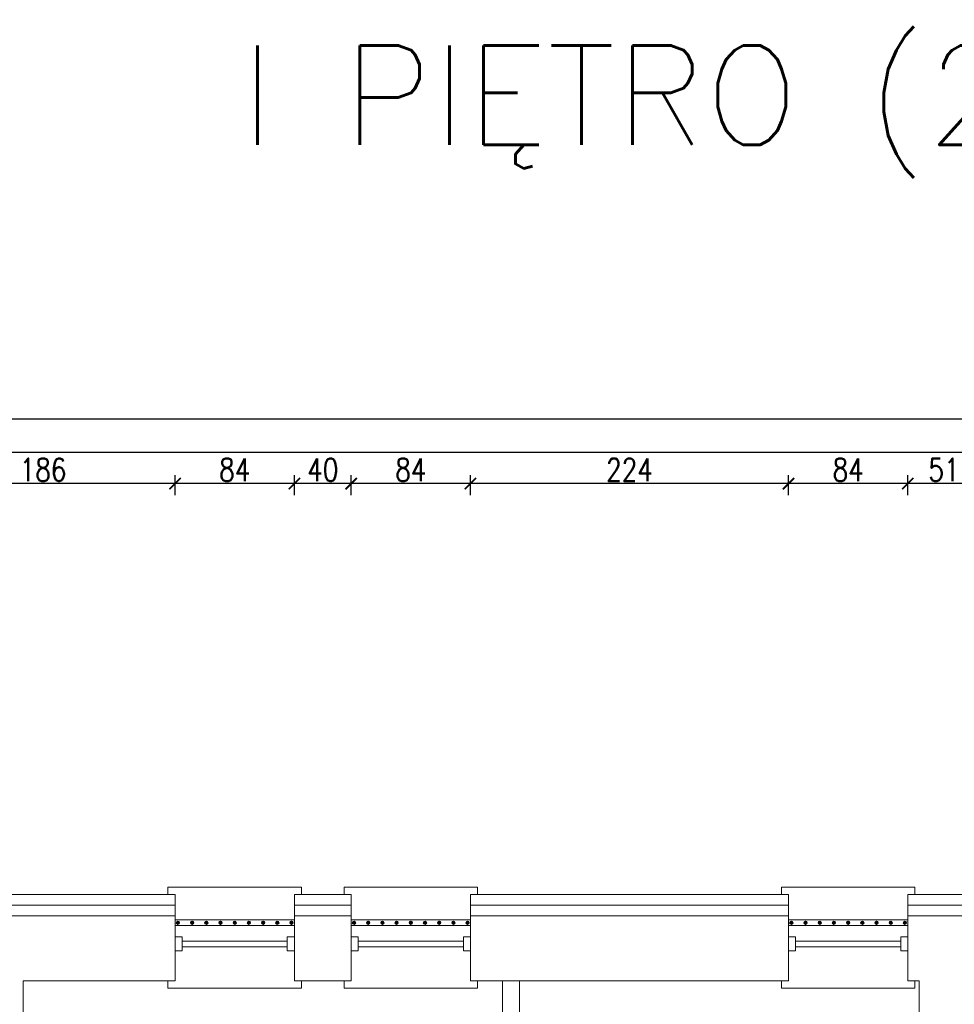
# Model space of a CAD drawing. Header units: millimetres. Extents: x 6354466 to 6508314, y -1889048 to -1342748.
# Tile 93 of 134: x 6398871 to 6405453, y -1649588 to -1642653. Entities that reach past the tile are written whole.
import ezdxf
from ezdxf.enums import TextEntityAlignment as Align

# ---------------------------------------------------------------- set-up
doc = ezdxf.new("R2010")
doc.units = ezdxf.units.MM
doc.header["$PDMODE"] = 3
doc.header["$PDSIZE"] = 10
for name, color, linetype, lineweight in [('drzwi istn', 163, 'Continuous', 5), ('L-2', 167, 'Continuous', 13), ('L-3', 10, 'Continuous', 18), ('L-5', 152, 'Continuous', 9), ('L-DIM', 252, 'Continuous', 5), ('L-ISTNIEJĄCE BUDYNKI', 167, 'Continuous', 5)]:
    doc.layers.add(name, color=color, linetype=linetype, lineweight=lineweight)
doc.layers.add('L-9', color=11, linetype='Continuous', plot=False)
doc.styles.add('160', font='simplex.shx', dxfattribs={"width": 0.8, "height": 160})
doc.styles.add('SIM-DIM', font='simplex.shx', dxfattribs={"width": 0.7, "bigfont": 'cdmbigpl.shx'})
doc.linetypes.add('BATTING', pattern='A,0.00254,-2.54,[134,ltypeshp.shx,S=2.54,R=0,X=-2.54,Y=0],-5.08,[134,ltypeshp.shx,S=2.54,R=180,X=2.54,Y=0],-2.54', length=10.16254)
doc.dimstyles.new('160', dxfattribs={"dimtxt": 160, "dimasz": 80, "dimexe": 60, "dimexo": 3, "dimgap": 18, "dimtad": 1, "dimdec": 0, "dimlfac": 0.1, "dimrnd": 1, "dimtxsty": '160', "dimblk": 'ARCHTICK', "dimcen": 2.5, "dimdle": 30, "dimadec": 0, "dimazin": 0, "dimtfac": 1, "dimtdec": 0, "dimtix": 1, "dimtmove": 2, "dimatfit": 0, "dimldrblk": 'NONE', "dimfxl": 0, "dimarcsym": 0})

# ---------------------------------------------------------------- blocks, each defined once
blk = doc.blocks.new('*U23')
for p, q in [((-5, 0), (-5, -5)), ((5, -5), (5, 0)), ((-5, -5), (5, -5)), ((-2, -5), (-2, -79)), ((2, -5), (2, -79)), ((-5, -84), (-5, -79)), ((-5, -79), (5, -79)), ((5, -79), (5, -84))]:
    blk.add_line(p, q)
blk = doc.blocks.new('_ArchTick')
at = {"color": 0, "linetype": 'ByBlock', "const_width": 0.15}
blk.add_lwpolyline([(-0.5, -0.5), (0.5, 0.5)], dxfattribs=at)
blk = doc.blocks.new('*D209')
at = {"layer": 'Defpoints', "color": 0, "transparency": 16777216}
for p in [(6405125.3, -1645920.8), (6405125.3, -1648813.4), (6405635.3, -1648813.4)]:
    blk.add_point(p, dxfattribs=at)
at = {"layer": 'L-DIM', "color": 0, "lineweight": -2, "ltscale": 10, "transparency": 16777216}
for p, q in [((6405125.3, -1646000.8), (6405125.3, -1645860.8)), ((6405635.3, -1646000.8), (6405635.3, -1645860.8)), ((6405665.3, -1645920.8), (6405095.3, -1645920.8))]:
    blk.add_line(p, q, dxfattribs=at)
at = {"layer": 'L-DIM', "color": 0, "linetype": 'ByBlock', "lineweight": -2, "transparency": 16777216, "xscale": 80, "yscale": 80, "zscale": 80, "rotation": 180}
blk.add_blockref('_ArchTick', (6405125.3, -1645920.8), dxfattribs=at)
at = {"layer": 'L-DIM', "color": 0, "linetype": 'ByBlock', "lineweight": -2, "transparency": 16777216, "xscale": 80, "yscale": 80, "zscale": 80}
blk.add_blockref('_ArchTick', (6405635.3, -1645920.8), dxfattribs=at)
at = {"layer": 'L-DIM', "color": 0, "ltscale": 10, "transparency": 16777216, "insert": (6405380.3, -1645822.8), "char_height": 160, "attachment_point": 5, "style": '160'}
blk.add_mtext('51', dxfattribs=at)
blk = doc.blocks.new('_None')
blk = doc.blocks.new('*D210')
at = {"layer": 'Defpoints', "color": 0, "transparency": 16777216}
for p in [(6404285.3, -1645920.8), (6404285.3, -1648813.4), (6405125.3, -1648813.4)]:
    blk.add_point(p, dxfattribs=at)
at = {"layer": 'L-DIM', "color": 0, "lineweight": -2, "ltscale": 10, "transparency": 16777216}
for p, q in [((6404285.3, -1646000.8), (6404285.3, -1645860.8)), ((6405125.3, -1646000.8), (6405125.3, -1645860.8)), ((6405155.3, -1645920.8), (6404255.3, -1645920.8))]:
    blk.add_line(p, q, dxfattribs=at)
at = {"layer": 'L-DIM', "color": 0, "linetype": 'ByBlock', "lineweight": -2, "transparency": 16777216, "xscale": 80, "yscale": 80, "zscale": 80, "rotation": 180}
blk.add_blockref('_ArchTick', (6404285.3, -1645920.8), dxfattribs=at)
at = {"layer": 'L-DIM', "color": 0, "linetype": 'ByBlock', "lineweight": -2, "transparency": 16777216, "xscale": 80, "yscale": 80, "zscale": 80}
blk.add_blockref('_ArchTick', (6405125.3, -1645920.8), dxfattribs=at)
at = {"layer": 'L-DIM', "color": 0, "ltscale": 10, "transparency": 16777216, "insert": (6404705.3, -1645822.8), "char_height": 160, "attachment_point": 5, "style": '160'}
blk.add_mtext('84', dxfattribs=at)
blk = doc.blocks.new('*D211')
at = {"layer": 'Defpoints', "color": 0, "transparency": 16777216}
for p in [(6402045.3, -1645920.8), (6402045.3, -1648813.4), (6404285.3, -1648813.4)]:
    blk.add_point(p, dxfattribs=at)
at = {"layer": 'L-DIM', "color": 0, "lineweight": -2, "ltscale": 10, "transparency": 16777216}
for p, q in [((6402045.3, -1646000.8), (6402045.3, -1645860.8)), ((6404285.3, -1646000.8), (6404285.3, -1645860.8)), ((6404315.3, -1645920.8), (6402015.3, -1645920.8))]:
    blk.add_line(p, q, dxfattribs=at)
at = {"layer": 'L-DIM', "color": 0, "linetype": 'ByBlock', "lineweight": -2, "transparency": 16777216, "xscale": 80, "yscale": 80, "zscale": 80, "rotation": 180}
blk.add_blockref('_ArchTick', (6402045.3, -1645920.8), dxfattribs=at)
at = {"layer": 'L-DIM', "color": 0, "linetype": 'ByBlock', "lineweight": -2, "transparency": 16777216, "xscale": 80, "yscale": 80, "zscale": 80}
blk.add_blockref('_ArchTick', (6404285.3, -1645920.8), dxfattribs=at)
at = {"layer": 'L-DIM', "color": 0, "ltscale": 10, "transparency": 16777216, "insert": (6403165.3, -1645822.8), "char_height": 160, "attachment_point": 5, "style": '160'}
blk.add_mtext('224', dxfattribs=at)
blk = doc.blocks.new('*D212')
at = {"layer": 'Defpoints', "color": 0, "transparency": 16777216}
for p in [(6401205.3, -1645920.8), (6401205.3, -1648813.4), (6402045.3, -1648813.4)]:
    blk.add_point(p, dxfattribs=at)
at = {"layer": 'L-DIM', "color": 0, "lineweight": -2, "ltscale": 10, "transparency": 16777216}
for p, q in [((6401205.3, -1646000.8), (6401205.3, -1645860.8)), ((6402045.3, -1646000.8), (6402045.3, -1645860.8)), ((6402075.3, -1645920.8), (6401175.3, -1645920.8))]:
    blk.add_line(p, q, dxfattribs=at)
at = {"layer": 'L-DIM', "color": 0, "linetype": 'ByBlock', "lineweight": -2, "transparency": 16777216, "xscale": 80, "yscale": 80, "zscale": 80, "rotation": 180}
blk.add_blockref('_ArchTick', (6401205.3, -1645920.8), dxfattribs=at)
at = {"layer": 'L-DIM', "color": 0, "linetype": 'ByBlock', "lineweight": -2, "transparency": 16777216, "xscale": 80, "yscale": 80, "zscale": 80}
blk.add_blockref('_ArchTick', (6402045.3, -1645920.8), dxfattribs=at)
at = {"layer": 'L-DIM', "color": 0, "ltscale": 10, "transparency": 16777216, "insert": (6401625.3, -1645822.8), "char_height": 160, "attachment_point": 5, "style": '160'}
blk.add_mtext('84', dxfattribs=at)
blk = doc.blocks.new('*D213')
at = {"layer": 'Defpoints', "color": 0, "transparency": 16777216}
for p in [(6400805.3, -1645920.8), (6400805.3, -1648813.4), (6401205.3, -1648813.4)]:
    blk.add_point(p, dxfattribs=at)
at = {"layer": 'L-DIM', "color": 0, "lineweight": -2, "ltscale": 10, "transparency": 16777216}
for p, q in [((6400805.3, -1646000.8), (6400805.3, -1645860.8)), ((6401205.3, -1646000.8), (6401205.3, -1645860.8)), ((6401235.3, -1645920.8), (6400775.3, -1645920.8))]:
    blk.add_line(p, q, dxfattribs=at)
at = {"layer": 'L-DIM', "color": 0, "linetype": 'ByBlock', "lineweight": -2, "transparency": 16777216, "xscale": 80, "yscale": 80, "zscale": 80, "rotation": 180}
blk.add_blockref('_ArchTick', (6400805.3, -1645920.8), dxfattribs=at)
at = {"layer": 'L-DIM', "color": 0, "linetype": 'ByBlock', "lineweight": -2, "transparency": 16777216, "xscale": 80, "yscale": 80, "zscale": 80}
blk.add_blockref('_ArchTick', (6401205.3, -1645920.8), dxfattribs=at)
at = {"layer": 'L-DIM', "color": 0, "ltscale": 10, "transparency": 16777216, "insert": (6401005.3, -1645822.8), "char_height": 160, "attachment_point": 5, "style": '160'}
blk.add_mtext('40', dxfattribs=at)
blk = doc.blocks.new('*D214')
at = {"layer": 'Defpoints', "color": 0, "transparency": 16777216}
for p in [(6399965.3, -1645920.8), (6399965.3, -1648813.4), (6400805.3, -1648813.4)]:
    blk.add_point(p, dxfattribs=at)
at = {"layer": 'L-DIM', "color": 0, "lineweight": -2, "ltscale": 10, "transparency": 16777216}
for p, q in [((6399965.3, -1646000.8), (6399965.3, -1645860.8)), ((6400805.3, -1646000.8), (6400805.3, -1645860.8)), ((6400835.3, -1645920.8), (6399935.3, -1645920.8))]:
    blk.add_line(p, q, dxfattribs=at)
at = {"layer": 'L-DIM', "color": 0, "linetype": 'ByBlock', "lineweight": -2, "transparency": 16777216, "xscale": 80, "yscale": 80, "zscale": 80, "rotation": 180}
blk.add_blockref('_ArchTick', (6399965.3, -1645920.8), dxfattribs=at)
at = {"layer": 'L-DIM', "color": 0, "linetype": 'ByBlock', "lineweight": -2, "transparency": 16777216, "xscale": 80, "yscale": 80, "zscale": 80}
blk.add_blockref('_ArchTick', (6400805.3, -1645920.8), dxfattribs=at)
at = {"layer": 'L-DIM', "color": 0, "ltscale": 10, "transparency": 16777216, "insert": (6400385.3, -1645822.8), "char_height": 160, "attachment_point": 5, "style": '160'}
blk.add_mtext('84', dxfattribs=at)
blk = doc.blocks.new('*D215')
at = {"layer": 'Defpoints', "color": 0, "transparency": 16777216}
for p in [(6398105.3, -1645920.8), (6398105.3, -1648813.4), (6399965.3, -1648813.4)]:
    blk.add_point(p, dxfattribs=at)
at = {"layer": 'L-DIM', "color": 0, "lineweight": -2, "ltscale": 10, "transparency": 16777216}
for p, q in [((6398105.3, -1646000.8), (6398105.3, -1645860.8)), ((6399965.3, -1646000.8), (6399965.3, -1645860.8)), ((6399995.3, -1645920.8), (6398075.3, -1645920.8))]:
    blk.add_line(p, q, dxfattribs=at)
at = {"layer": 'L-DIM', "color": 0, "linetype": 'ByBlock', "lineweight": -2, "transparency": 16777216, "xscale": 80, "yscale": 80, "zscale": 80, "rotation": 180}
blk.add_blockref('_ArchTick', (6398105.3, -1645920.8), dxfattribs=at)
at = {"layer": 'L-DIM', "color": 0, "linetype": 'ByBlock', "lineweight": -2, "transparency": 16777216, "xscale": 80, "yscale": 80, "zscale": 80}
blk.add_blockref('_ArchTick', (6399965.3, -1645920.8), dxfattribs=at)
at = {"layer": 'L-DIM', "color": 0, "ltscale": 10, "transparency": 16777216, "insert": (6399035.3, -1645822.8), "char_height": 160, "attachment_point": 5, "style": '160'}
blk.add_mtext('186', dxfattribs=at)
blk = doc.blocks.new('*D230')
at = {"layer": 'Defpoints', "color": 0, "transparency": 16777216}
for p in [(6383200.3, -1645701.6), (6413285.3, -1646723.4), (6383200.3, -1648963.4)]:
    blk.add_point(p, dxfattribs=at)
at = {"layer": 'L-DIM', "color": 0, "lineweight": -2, "ltscale": 10, "transparency": 16777216}
for p, q in [((6383200.3, -1645781.6), (6383200.3, -1645641.6)), ((6413285.3, -1645781.6), (6413285.3, -1645641.6)), ((6413315.3, -1645701.6), (6383170.3, -1645701.6))]:
    blk.add_line(p, q, dxfattribs=at)
at = {"layer": 'L-DIM', "color": 0, "linetype": 'ByBlock', "lineweight": -2, "transparency": 16777216, "xscale": 80, "yscale": 80, "zscale": 80, "rotation": 180}
blk.add_blockref('_ArchTick', (6383200.3, -1645701.6), dxfattribs=at)
at = {"layer": 'L-DIM', "color": 0, "linetype": 'ByBlock', "lineweight": -2, "transparency": 16777216, "xscale": 80, "yscale": 80, "zscale": 80}
blk.add_blockref('_ArchTick', (6413285.3, -1645701.6), dxfattribs=at)
at = {"layer": 'L-DIM', "color": 0, "ltscale": 10, "transparency": 16777216, "insert": (6398242.8, -1645603.6), "char_height": 160, "attachment_point": 5, "style": '160'}
blk.add_mtext('3009', dxfattribs=at)
blk = doc.blocks.new('*D231')
at = {"layer": 'Defpoints', "color": 0, "transparency": 16777216}
for p in [(6383200.3, -1645467.7), (6413285.3, -1646723.4), (6383200.3, -1648963.4)]:
    blk.add_point(p, dxfattribs=at)
at = {"layer": 'L-DIM', "color": 0, "lineweight": -2, "ltscale": 10, "transparency": 16777216}
for p, q in [((6383200.3, -1645547.7), (6383200.3, -1645407.7)), ((6413285.3, -1645547.7), (6413285.3, -1645407.7)), ((6413315.3, -1645467.7), (6383170.3, -1645467.7))]:
    blk.add_line(p, q, dxfattribs=at)
at = {"layer": 'L-DIM', "color": 0, "linetype": 'ByBlock', "lineweight": -2, "transparency": 16777216, "xscale": 80, "yscale": 80, "zscale": 80, "rotation": 180}
blk.add_blockref('_ArchTick', (6383200.3, -1645467.7), dxfattribs=at)
at = {"layer": 'L-DIM', "color": 0, "linetype": 'ByBlock', "lineweight": -2, "transparency": 16777216, "xscale": 80, "yscale": 80, "zscale": 80}
blk.add_blockref('_ArchTick', (6413285.3, -1645467.7), dxfattribs=at)
at = {"layer": 'L-DIM', "color": 0, "ltscale": 10, "transparency": 16777216, "insert": (6398242.8, -1645369.7), "char_height": 160, "attachment_point": 5, "style": '160'}
blk.add_mtext('3009', dxfattribs=at)
blk = doc.blocks.new('*D275')
at = {"layer": 'Defpoints', "color": 0, "transparency": 16777216}
for p in [(6382710.9, -1646723.4), (6413285.3, -1646723.4), (6383200.3, -1648963.4)]:
    blk.add_point(p, dxfattribs=at)
at = {"layer": 'L-DIM', "color": 0, "lineweight": -2, "ltscale": 10, "transparency": 16777216}
for p, q in [((6382710.9, -1648993.4), (6382710.9, -1646693.4)), ((6382790.9, -1646723.4), (6382650.9, -1646723.4)), ((6382790.9, -1648963.4), (6382650.9, -1648963.4))]:
    blk.add_line(p, q, dxfattribs=at)
at = {"layer": 'L-DIM', "color": 0, "linetype": 'ByBlock', "lineweight": -2, "transparency": 16777216, "xscale": 80, "yscale": 80, "zscale": 80}
for p, rotation in [((6382710.9, -1646723.4), 90), ((6382710.9, -1648963.4), 270)]:
    blk.add_blockref('_ArchTick', p, dxfattribs=dict(at, rotation=rotation))
at = {"layer": 'L-DIM', "color": 0, "ltscale": 10, "transparency": 16777216, "insert": (6382612.9, -1647843.4), "char_height": 160, "attachment_point": 5, "rotation": 90, "style": '160'}
blk.add_mtext('224', dxfattribs=at)
blk = doc.blocks.new('*D276')
at = {"layer": 'Defpoints', "color": 0, "transparency": 16777216}
for p in [(6413285.3, -1646723.4), (6382504.7, -1660693.4), (6383200.3, -1660693.4)]:
    blk.add_point(p, dxfattribs=at)
at = {"layer": 'L-DIM', "color": 0, "lineweight": -2, "ltscale": 10, "transparency": 16777216}
for p, q in [((6382504.7, -1646693.4), (6382504.7, -1660723.4)), ((6382584.7, -1646723.4), (6382444.7, -1646723.4)), ((6382584.7, -1660693.4), (6382444.7, -1660693.4))]:
    blk.add_line(p, q, dxfattribs=at)
at = {"layer": 'L-DIM', "color": 0, "linetype": 'ByBlock', "lineweight": -2, "transparency": 16777216, "xscale": 80, "yscale": 80, "zscale": 80}
for p, rotation in [((6382504.7, -1646723.4), 90), ((6382504.7, -1660693.4), 270)]:
    blk.add_blockref('_ArchTick', p, dxfattribs=dict(at, rotation=rotation))
at = {"layer": 'L-DIM', "color": 0, "ltscale": 10, "transparency": 16777216, "insert": (6382406.7, -1653708.4), "char_height": 160, "attachment_point": 5, "rotation": 90, "style": '160'}
blk.add_mtext('1397', dxfattribs=at)

msp = doc.modelspace()

# ---------------------------------------------------------------- linework, layer by layer
at = {"layer": 'drzwi istn'}
for p, q in [((6399915.3, -1649423.4), (6399915.3, -1649473.4)), ((6399915.3, -1649473.4), (6400855.3, -1649473.4)), ((6400855.3, -1649473.4), (6400855.3, -1649423.4)), ((6401155.3, -1649423.4), (6401155.3, -1649473.4)), ((6401155.3, -1649473.4), (6402095.3, -1649473.4)), ((6402095.3, -1649473.4), (6402095.3, -1649423.4)), ((6404235.3, -1649423.4), (6404235.3, -1649473.4)), ((6404235.3, -1649473.4), (6405175.3, -1649473.4)), ((6405175.3, -1649473.4), (6405175.3, -1649423.4))]:
    msp.add_line(p, q, dxfattribs=at)
at = {"layer": 'L-2', "ltscale": 10}
for p, q in [((6402269.9, -1653593.4), (6402269.9, -1649423.4)), ((6402389.9, -1653593.4), (6402389.9, -1649423.4))]:
    msp.add_line(p, q, dxfattribs=at)
at = {"layer": 'L-3', "ltscale": 10}
for p, q in [((6399965.3, -1648963.4), (6399965.3, -1648813.4)), ((6400805.3, -1648963.4), (6400805.3, -1648813.4)), ((6401205.3, -1648963.4), (6401205.3, -1648813.4)), ((6402045.3, -1648963.4), (6402045.3, -1648813.4)), ((6404285.3, -1648963.4), (6404285.3, -1648813.4)), ((6405125.3, -1648963.4), (6405125.3, -1648813.4)), ((6398105.3, -1648963.4), (6399965.3, -1648963.4)), ((6401205.3, -1648963.4), (6400805.3, -1648963.4)), ((6402045.3, -1648963.4), (6404285.3, -1648963.4)), ((6405125.3, -1648963.4), (6405635.3, -1648963.4))]:
    msp.add_line(p, q, dxfattribs=at)
for points in [[(6399965.3, -1648813.4), (6398105.3, -1648813.4)], [(6401205.3, -1648813.4), (6400805.3, -1648813.4)], [(6404285.3, -1648813.4), (6402045.3, -1648813.4)], [(6405635.3, -1648813.4), (6405125.3, -1648813.4)]]:
    msp.add_lwpolyline(points, dxfattribs=at)
at = {"layer": 'L-3', "linetype": 'BATTING', "ltscale": 7}
for points in [[(6399965.3, -1648888.4), (6398105.3, -1648888.4)], [(6401205.3, -1648888.4), (6400805.3, -1648888.4)], [(6404285.3, -1648888.4), (6402045.3, -1648888.4)], [(6405635.3, -1648888.4), (6405125.3, -1648888.4)]]:
    msp.add_lwpolyline(points, dxfattribs=at)
at = {"layer": 'L-3', "ltscale": 10}
for points in [[(6399965.3, -1648993.4), (6400805.3, -1648993.4), (6400805.3, -1649033.4), (6399965.3, -1649033.4)], [(6401205.3, -1648993.4), (6402045.3, -1648993.4), (6402045.3, -1649033.4), (6401205.3, -1649033.4)], [(6404285.3, -1648993.4), (6405125.3, -1648993.4), (6405125.3, -1649033.4), (6404285.3, -1649033.4)]]:
    msp.add_lwpolyline(points, close=True, dxfattribs=at)
for centre, radius in [((6399985.3, -1649013.4), 12), ((6399985.3, -1649013.4), 11), ((6399985.3, -1649013.4), 10), ((6399985.3, -1649013.4), 9), ((6399985.3, -1649013.4), 8), ((6399985.3, -1649013.4), 7), ((6399985.3, -1649013.4), 6), ((6399985.3, -1649013.4), 5), ((6399985.3, -1649013.4), 4), ((6399985.3, -1649013.4), 3), ((6399985.3, -1649013.4), 3), ((6399985.3, -1649013.4), 2), ((6399985.3, -1649013.4), 1), ((6400085.3, -1649013.4), 12), ((6400085.3, -1649013.4), 11), ((6400085.3, -1649013.4), 10), ((6400085.3, -1649013.4), 9), ((6400085.3, -1649013.4), 8), ((6400085.3, -1649013.4), 7), ((6400085.3, -1649013.4), 6), ((6400085.3, -1649013.4), 5), ((6400085.3, -1649013.4), 4), ((6400085.3, -1649013.4), 3), ((6400085.3, -1649013.4), 3), ((6400085.3, -1649013.4), 2), ((6400085.3, -1649013.4), 1), ((6400185.3, -1649013.4), 12), ((6400185.3, -1649013.4), 11), ((6400185.3, -1649013.4), 10), ((6400185.3, -1649013.4), 9), ((6400185.3, -1649013.4), 8), ((6400185.3, -1649013.4), 7), ((6400185.3, -1649013.4), 6), ((6400185.3, -1649013.4), 5), ((6400185.3, -1649013.4), 4), ((6400185.3, -1649013.4), 3), ((6400185.3, -1649013.4), 3), ((6400185.3, -1649013.4), 2), ((6400185.3, -1649013.4), 1), ((6400285.3, -1649013.4), 12), ((6400285.3, -1649013.4), 11), ((6400285.3, -1649013.4), 10), ((6400285.3, -1649013.4), 9), ((6400285.3, -1649013.4), 8), ((6400285.3, -1649013.4), 7), ((6400285.3, -1649013.4), 6), ((6400285.3, -1649013.4), 5), ((6400285.3, -1649013.4), 4), ((6400285.3, -1649013.4), 3), ((6400285.3, -1649013.4), 3), ((6400285.3, -1649013.4), 2), ((6400285.3, -1649013.4), 1), ((6400385.3, -1649013.4), 12), ((6400385.3, -1649013.4), 11), ((6400385.3, -1649013.4), 10), ((6400385.3, -1649013.4), 9), ((6400385.3, -1649013.4), 8), ((6400385.3, -1649013.4), 7), ((6400385.3, -1649013.4), 6), ((6400385.3, -1649013.4), 5), ((6400385.3, -1649013.4), 4), ((6400385.3, -1649013.4), 3), ((6400385.3, -1649013.4), 3), ((6400385.3, -1649013.4), 2), ((6400385.3, -1649013.4), 1), ((6400485.3, -1649013.4), 12), ((6400485.3, -1649013.4), 11), ((6400485.3, -1649013.4), 10), ((6400485.3, -1649013.4), 9), ((6400485.3, -1649013.4), 8), ((6400485.3, -1649013.4), 7), ((6400485.3, -1649013.4), 6), ((6400485.3, -1649013.4), 5), ((6400485.3, -1649013.4), 4), ((6400485.3, -1649013.4), 3), ((6400485.3, -1649013.4), 3), ((6400485.3, -1649013.4), 2), ((6400485.3, -1649013.4), 1), ((6400585.3, -1649013.4), 12), ((6400585.3, -1649013.4), 11), ((6400585.3, -1649013.4), 10), ((6400585.3, -1649013.4), 9), ((6400585.3, -1649013.4), 8), ((6400585.3, -1649013.4), 7), ((6400585.3, -1649013.4), 6), ((6400585.3, -1649013.4), 5), ((6400585.3, -1649013.4), 4), ((6400585.3, -1649013.4), 3), ((6400585.3, -1649013.4), 3), ((6400585.3, -1649013.4), 2), ((6400585.3, -1649013.4), 1), ((6400685.3, -1649013.4), 12), ((6400685.3, -1649013.4), 11), ((6400685.3, -1649013.4), 10), ((6400685.3, -1649013.4), 9), ((6400685.3, -1649013.4), 8), ((6400685.3, -1649013.4), 7), ((6400685.3, -1649013.4), 6), ((6400685.3, -1649013.4), 5), ((6400685.3, -1649013.4), 4), ((6400685.3, -1649013.4), 3), ((6400685.3, -1649013.4), 3), ((6400685.3, -1649013.4), 2), ((6400685.3, -1649013.4), 1), ((6400785.3, -1649013.4), 12), ((6400785.3, -1649013.4), 11), ((6400785.3, -1649013.4), 10), ((6400785.3, -1649013.4), 9), ((6400785.3, -1649013.4), 8), ((6400785.3, -1649013.4), 7), ((6400785.3, -1649013.4), 6), ((6400785.3, -1649013.4), 5), ((6400785.3, -1649013.4), 4), ((6400785.3, -1649013.4), 3), ((6400785.3, -1649013.4), 3), ((6400785.3, -1649013.4), 2), ((6400785.3, -1649013.4), 1), ((6401225.3, -1649013.4), 12), ((6401225.3, -1649013.4), 11), ((6401225.3, -1649013.4), 10), ((6401225.3, -1649013.4), 9), ((6401225.3, -1649013.4), 8), ((6401225.3, -1649013.4), 7), ((6401225.3, -1649013.4), 6), ((6401225.3, -1649013.4), 5), ((6401225.3, -1649013.4), 4), ((6401225.3, -1649013.4), 3), ((6401225.3, -1649013.4), 3), ((6401225.3, -1649013.4), 2), ((6401225.3, -1649013.4), 1), ((6401325.3, -1649013.4), 12), ((6401325.3, -1649013.4), 11), ((6401325.3, -1649013.4), 10), ((6401325.3, -1649013.4), 9), ((6401325.3, -1649013.4), 8), ((6401325.3, -1649013.4), 7), ((6401325.3, -1649013.4), 6), ((6401325.3, -1649013.4), 5), ((6401325.3, -1649013.4), 4), ((6401325.3, -1649013.4), 3), ((6401325.3, -1649013.4), 3), ((6401325.3, -1649013.4), 2), ((6401325.3, -1649013.4), 1), ((6401425.3, -1649013.4), 12), ((6401425.3, -1649013.4), 11), ((6401425.3, -1649013.4), 10), ((6401425.3, -1649013.4), 9), ((6401425.3, -1649013.4), 8), ((6401425.3, -1649013.4), 7), ((6401425.3, -1649013.4), 6), ((6401425.3, -1649013.4), 5), ((6401425.3, -1649013.4), 4), ((6401425.3, -1649013.4), 3), ((6401425.3, -1649013.4), 3), ((6401425.3, -1649013.4), 2), ((6401425.3, -1649013.4), 1), ((6401525.3, -1649013.4), 12), ((6401525.3, -1649013.4), 11), ((6401525.3, -1649013.4), 10), ((6401525.3, -1649013.4), 9), ((6401525.3, -1649013.4), 8), ((6401525.3, -1649013.4), 7), ((6401525.3, -1649013.4), 6), ((6401525.3, -1649013.4), 5), ((6401525.3, -1649013.4), 4), ((6401525.3, -1649013.4), 3), ((6401525.3, -1649013.4), 3), ((6401525.3, -1649013.4), 2), ((6401525.3, -1649013.4), 1), ((6401625.3, -1649013.4), 12), ((6401625.3, -1649013.4), 11), ((6401625.3, -1649013.4), 10), ((6401625.3, -1649013.4), 9), ((6401625.3, -1649013.4), 8), ((6401625.3, -1649013.4), 7), ((6401625.3, -1649013.4), 6), ((6401625.3, -1649013.4), 5), ((6401625.3, -1649013.4), 4), ((6401625.3, -1649013.4), 3), ((6401625.3, -1649013.4), 3), ((6401625.3, -1649013.4), 2), ((6401625.3, -1649013.4), 1), ((6401725.3, -1649013.4), 12), ((6401725.3, -1649013.4), 11), ((6401725.3, -1649013.4), 10), ((6401725.3, -1649013.4), 9), ((6401725.3, -1649013.4), 8), ((6401725.3, -1649013.4), 7), ((6401725.3, -1649013.4), 6), ((6401725.3, -1649013.4), 5), ((6401725.3, -1649013.4), 4), ((6401725.3, -1649013.4), 3), ((6401725.3, -1649013.4), 3), ((6401725.3, -1649013.4), 2), ((6401725.3, -1649013.4), 1), ((6401825.3, -1649013.4), 12), ((6401825.3, -1649013.4), 11), ((6401825.3, -1649013.4), 10), ((6401825.3, -1649013.4), 9), ((6401825.3, -1649013.4), 8), ((6401825.3, -1649013.4), 7), ((6401825.3, -1649013.4), 6), ((6401825.3, -1649013.4), 5), ((6401825.3, -1649013.4), 4), ((6401825.3, -1649013.4), 3), ((6401825.3, -1649013.4), 3), ((6401825.3, -1649013.4), 2), ((6401825.3, -1649013.4), 1), ((6401925.3, -1649013.4), 12), ((6401925.3, -1649013.4), 11), ((6401925.3, -1649013.4), 10), ((6401925.3, -1649013.4), 9), ((6401925.3, -1649013.4), 8), ((6401925.3, -1649013.4), 7), ((6401925.3, -1649013.4), 6), ((6401925.3, -1649013.4), 5), ((6401925.3, -1649013.4), 4), ((6401925.3, -1649013.4), 3), ((6401925.3, -1649013.4), 3), ((6401925.3, -1649013.4), 2), ((6401925.3, -1649013.4), 1), ((6402025.3, -1649013.4), 12), ((6402025.3, -1649013.4), 11), ((6402025.3, -1649013.4), 10), ((6402025.3, -1649013.4), 9), ((6402025.3, -1649013.4), 8), ((6402025.3, -1649013.4), 7), ((6402025.3, -1649013.4), 6), ((6402025.3, -1649013.4), 5), ((6402025.3, -1649013.4), 4), ((6402025.3, -1649013.4), 3), ((6402025.3, -1649013.4), 3), ((6402025.3, -1649013.4), 2), ((6402025.3, -1649013.4), 1), ((6404305.3, -1649013.4), 12), ((6404305.3, -1649013.4), 11), ((6404305.3, -1649013.4), 10), ((6404305.3, -1649013.4), 9), ((6404305.3, -1649013.4), 8), ((6404305.3, -1649013.4), 7), ((6404305.3, -1649013.4), 6), ((6404305.3, -1649013.4), 5), ((6404305.3, -1649013.4), 4), ((6404305.3, -1649013.4), 3), ((6404305.3, -1649013.4), 3), ((6404305.3, -1649013.4), 2), ((6404305.3, -1649013.4), 1), ((6404405.3, -1649013.4), 12), ((6404405.3, -1649013.4), 11), ((6404405.3, -1649013.4), 10), ((6404405.3, -1649013.4), 9), ((6404405.3, -1649013.4), 8), ((6404405.3, -1649013.4), 7), ((6404405.3, -1649013.4), 6), ((6404405.3, -1649013.4), 5), ((6404405.3, -1649013.4), 4), ((6404405.3, -1649013.4), 3), ((6404405.3, -1649013.4), 3), ((6404405.3, -1649013.4), 2), ((6404405.3, -1649013.4), 1), ((6404505.3, -1649013.4), 12), ((6404505.3, -1649013.4), 11), ((6404505.3, -1649013.4), 10), ((6404505.3, -1649013.4), 9), ((6404505.3, -1649013.4), 8), ((6404505.3, -1649013.4), 7), ((6404505.3, -1649013.4), 6), ((6404505.3, -1649013.4), 5), ((6404505.3, -1649013.4), 4), ((6404505.3, -1649013.4), 3), ((6404505.3, -1649013.4), 3), ((6404505.3, -1649013.4), 2), ((6404505.3, -1649013.4), 1), ((6404605.3, -1649013.4), 12), ((6404605.3, -1649013.4), 11), ((6404605.3, -1649013.4), 10), ((6404605.3, -1649013.4), 9), ((6404605.3, -1649013.4), 8), ((6404605.3, -1649013.4), 7), ((6404605.3, -1649013.4), 6), ((6404605.3, -1649013.4), 5), ((6404605.3, -1649013.4), 4), ((6404605.3, -1649013.4), 3), ((6404605.3, -1649013.4), 3), ((6404605.3, -1649013.4), 2), ((6404605.3, -1649013.4), 1), ((6404705.3, -1649013.4), 12), ((6404705.3, -1649013.4), 11), ((6404705.3, -1649013.4), 10), ((6404705.3, -1649013.4), 9), ((6404705.3, -1649013.4), 8), ((6404705.3, -1649013.4), 7), ((6404705.3, -1649013.4), 6), ((6404705.3, -1649013.4), 5), ((6404705.3, -1649013.4), 4), ((6404705.3, -1649013.4), 3), ((6404705.3, -1649013.4), 3), ((6404705.3, -1649013.4), 2), ((6404705.3, -1649013.4), 1), ((6404805.3, -1649013.4), 12), ((6404805.3, -1649013.4), 11), ((6404805.3, -1649013.4), 10), ((6404805.3, -1649013.4), 9), ((6404805.3, -1649013.4), 8), ((6404805.3, -1649013.4), 7), ((6404805.3, -1649013.4), 6), ((6404805.3, -1649013.4), 5), ((6404805.3, -1649013.4), 4), ((6404805.3, -1649013.4), 3), ((6404805.3, -1649013.4), 3), ((6404805.3, -1649013.4), 2), ((6404805.3, -1649013.4), 1), ((6404905.3, -1649013.4), 12), ((6404905.3, -1649013.4), 11), ((6404905.3, -1649013.4), 10), ((6404905.3, -1649013.4), 9), ((6404905.3, -1649013.4), 8), ((6404905.3, -1649013.4), 7), ((6404905.3, -1649013.4), 6), ((6404905.3, -1649013.4), 5), ((6404905.3, -1649013.4), 4), ((6404905.3, -1649013.4), 3), ((6404905.3, -1649013.4), 3), ((6404905.3, -1649013.4), 2), ((6404905.3, -1649013.4), 1), ((6405005.3, -1649013.4), 12), ((6405005.3, -1649013.4), 11), ((6405005.3, -1649013.4), 10), ((6405005.3, -1649013.4), 9), ((6405005.3, -1649013.4), 8), ((6405005.3, -1649013.4), 7), ((6405005.3, -1649013.4), 6), ((6405005.3, -1649013.4), 5), ((6405005.3, -1649013.4), 4), ((6405005.3, -1649013.4), 3), ((6405005.3, -1649013.4), 3), ((6405005.3, -1649013.4), 2), ((6405005.3, -1649013.4), 1), ((6405105.3, -1649013.4), 12), ((6405105.3, -1649013.4), 11), ((6405105.3, -1649013.4), 10), ((6405105.3, -1649013.4), 9), ((6405105.3, -1649013.4), 8), ((6405105.3, -1649013.4), 7), ((6405105.3, -1649013.4), 6), ((6405105.3, -1649013.4), 5), ((6405105.3, -1649013.4), 4), ((6405105.3, -1649013.4), 3), ((6405105.3, -1649013.4), 3), ((6405105.3, -1649013.4), 2), ((6405105.3, -1649013.4), 1)]:
    msp.add_circle(centre, radius, dxfattribs=at)
at = {"layer": 'L-5'}
for p, q in [((6399915.3, -1648813.4), (6399915.3, -1648763.4)), ((6399915.3, -1648763.4), (6400855.3, -1648763.4)), ((6400855.3, -1648763.4), (6400855.3, -1648813.4)), ((6401155.3, -1648813.4), (6401155.3, -1648763.4)), ((6401155.3, -1648763.4), (6402095.3, -1648763.4)), ((6402095.3, -1648763.4), (6402095.3, -1648813.4)), ((6404235.3, -1648813.4), (6404235.3, -1648763.4)), ((6404235.3, -1648763.4), (6405175.3, -1648763.4)), ((6405175.3, -1648763.4), (6405175.3, -1648813.4))]:
    msp.add_line(p, q, dxfattribs=at)
at = {"layer": 'L-ISTNIEJĄCE BUDYNKI'}
for p, q in [((6399965.3, -1649423.4), (6399965.3, -1648963.4)), ((6400805.3, -1649423.4), (6400805.3, -1648963.4)), ((6401205.3, -1649423.4), (6401205.3, -1648963.4)), ((6402045.3, -1649423.4), (6402045.3, -1648963.4)), ((6404285.3, -1649423.4), (6404285.3, -1648963.4)), ((6405125.3, -1649423.4), (6405125.3, -1648963.4)), ((6398895.3, -1649423.4), (6399965.3, -1649423.4)), ((6398895.3, -1651723.4), (6398895.3, -1649423.4)), ((6400805.3, -1649423.4), (6401205.3, -1649423.4)), ((6402045.3, -1649423.4), (6404285.3, -1649423.4)), ((6402269.9, -1649423.4), (6402389.9, -1649423.4)), ((6405125.3, -1649423.4), (6405205.3, -1649423.4)), ((6405205.3, -1653431.1), (6405205.3, -1649423.4))]:
    msp.add_line(p, q, dxfattribs=at)

# ---------------------------------------------------------------- block references
at = {"layer": 'drzwi istn', "xscale": -10, "yscale": 10, "zscale": 10}
for p, rotation in [((6399965.3, -1649162.2), 89.99999999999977), ((6401205.3, -1649162.2), 89.99999999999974), ((6404285.3, -1649162.2), 89.99999999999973)]:
    msp.add_blockref('*U23', p, dxfattribs=dict(at, rotation=rotation))

# ---------------------------------------------------------------- texts
at = {"layer": 'L-9', "style": 'SIM-DIM'}
msp.add_text('I PIĘTRO (27)', height=700, dxfattribs=at).set_placement((6403651.8, -1643234.4), align=Align.MIDDLE)

# ---------------------------------------------------------------- dimensions: what is measured, and where the dimension line sits
at = {"layer": 'L-DIM', "ltscale": 10}
for base, p1, p2, picture, middle in [((6383200.3487778, -1645467.6671509), (6413285.3487778, -1646723.3827957), (6383200.3487778, -1648963.3827957), '*D231', (6398242.8487778, -1645369.6671509)), ((6383200.3487778, -1645701.602509), (6413285.3487778, -1646723.3827957), (6383200.3487778, -1648963.3827957), '*D230', (6398242.8487778, -1645603.602509)), ((6398105.3, -1645920.8), (6399965.3, -1648813.4), (6398105.3, -1648813.4), '*D215', (6399035.3, -1645822.8)), ((6399965.3, -1645920.8), (6400805.3, -1648813.4), (6399965.3, -1648813.4), '*D214', (6400385.3, -1645822.8)), ((6400805.3, -1645920.8), (6401205.3, -1648813.4), (6400805.3, -1648813.4), '*D213', (6401005.3, -1645822.8)), ((6401205.3, -1645920.8), (6402045.3, -1648813.4), (6401205.3, -1648813.4), '*D212', (6401625.3, -1645822.8)), ((6402045.3, -1645920.8), (6404285.3, -1648813.4), (6402045.3, -1648813.4), '*D211', (6403165.3, -1645822.8)), ((6404285.3, -1645920.8), (6405125.3, -1648813.4), (6404285.3, -1648813.4), '*D210', (6404705.3, -1645822.8)), ((6405125.3, -1645920.8), (6405635.3, -1648813.4), (6405125.3, -1648813.4), '*D209', (6405380.3, -1645822.8))]:
    dim = msp.add_linear_dim(base=base, p1=p1, p2=p2, dimstyle='160', override={"dimlfac": 0.1}, dxfattribs=at)
    dim.commit()
    dim.dimension.update_dxf_attribs({"geometry": picture, "text_midpoint": middle})
for base, p1, p2, picture, middle in [((6382504.7, -1660693.4), (6413285.3, -1646723.4), (6383200.3, -1660693.4), '*D276', (6382406.7, -1653708.4)), ((6382710.9, -1646723.4), (6383200.3, -1648963.4), (6413285.3, -1646723.4), '*D275', (6382612.9, -1647843.4))]:
    dim = msp.add_linear_dim(base=base, p1=p1, p2=p2, angle=90, dimstyle='160', override={"dimlfac": 0.1}, dxfattribs=at)
    dim.commit()
    dim.dimension.update_dxf_attribs({"geometry": picture, "text_midpoint": middle})

doc.saveas('drawing.dxf')
